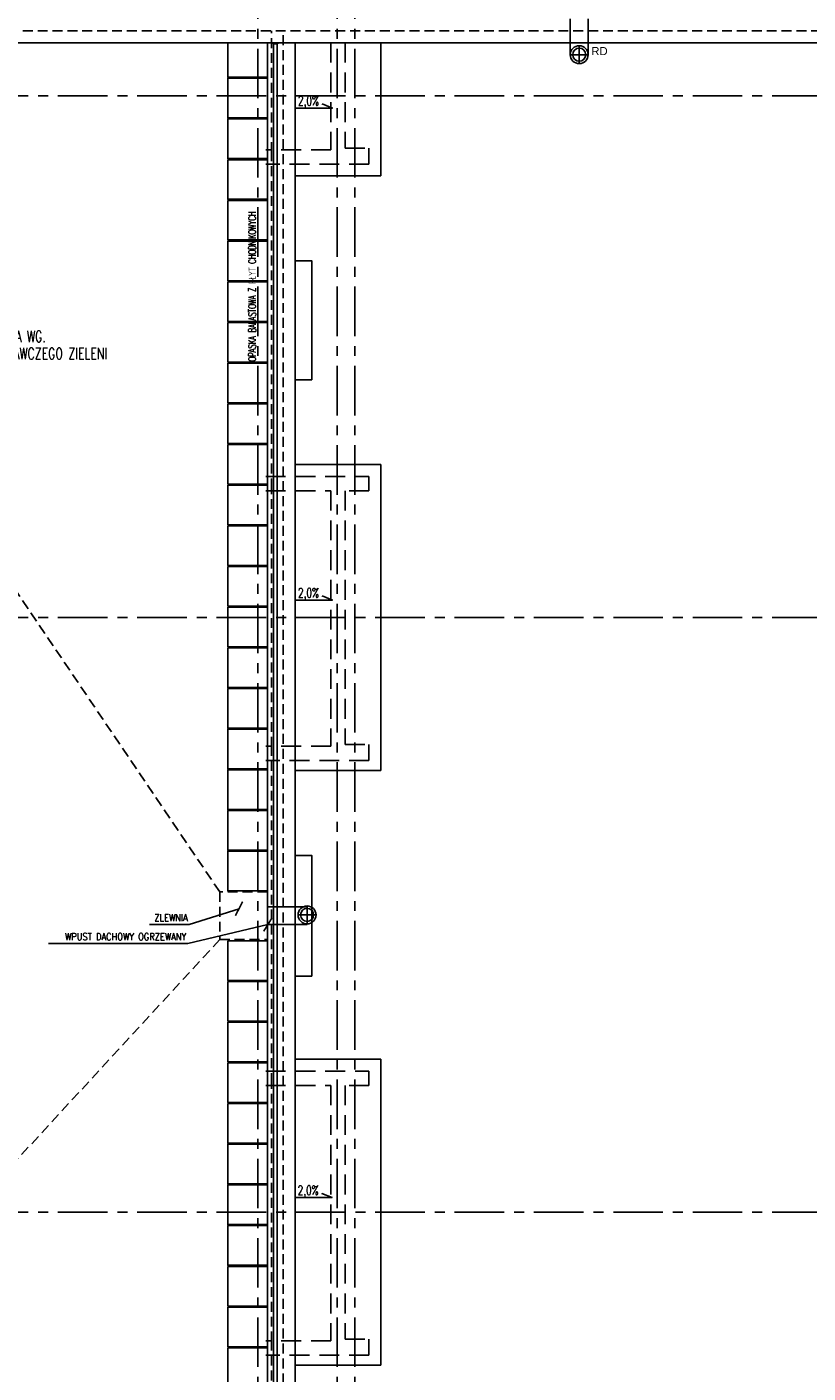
# Model space of a CAD drawing. Extents: x 41755 to 123924, y -112333 to 86187.
# Tile 30 of 256: x 105070 to 106054, y -98949 to -97251. Entities that reach past the tile are written whole.
import ezdxf
from ezdxf.enums import TextEntityAlignment as Align

# ---------------------------------------------------------------- set-up
doc = ezdxf.new("R2010")
doc.units = 0
doc.header["$LTSCALE"] = 50
doc.linetypes.add('CENTER', pattern=[2, 1.25, -0.25, 0.25, -0.25])
doc.linetypes.add('DASHED', pattern=[0.75, 0.5, -0.25])
doc.layers.get('0').update_dxf_attribs({"color": 101, "linetype": 'CONTINUOUS'})
for name, color, linetype in [('Ele-balustrada', 8, 'CONTINUOUS'), ('Ins-wod', 4, 'CONTINUOUS'), ('Opis-spadki', 61, 'CONTINUOUS'), ('Os-osie glowne', 1, 'CENTER'), ('Pzt-chodniki-hatch', 252, 'CONTINUOUS'), ('Sch-opis', 51, 'CONTINUOUS'), ('W-idok', 8, 'CONTINUOUS'), ('W-idok pod', 5, 'DASHED'), ('W-izol-w', 144, 'CONTINUOUS'), ('W-widok-spadki', 61, 'CONTINUOUS')]:
    doc.layers.add(name, color=color, linetype=linetype)
doc.styles.add('ROMANS', font='romans', dxfattribs={"width": 0.85})
doc.styles.add('TYTUL2', font='ARIAL.TTF')
doc.dimstyles.new('CHMIELNA', dxfattribs={"dimscale": 3.5, "dimtxt": 4, "dimasz": 1.5, "dimexe": 3, "dimexo": 0, "dimgap": 1, "dimtad": 1, "dimdec": 1, "dimrnd": 0.5, "dimzin": 12, "dimdsep": 46, "dimtxsty": 'ROMANS', "dimblk": 'DIMTICK', "dimcen": 0.09, "dimse1": 1, "dimse2": 1, "dimclrd": 143, "dimclrt": 53, "dimadec": 0, "dimazin": 0, "dimtfac": 1, "dimtdec": 1, "dimtix": 1, "dimtmove": 2, "dimatfit": 2, "dimldrblk": 'ARCHTICK', "dimfxl": 0, "dimtolj": 1, "dimtzin": 0, "dimarcsym": 0})

# ---------------------------------------------------------------- blocks, each defined once
blk = doc.blocks.new('SPADKI')
at = {"ltscale": 25}
blk.add_lwpolyline([(0, 0), (0, -70), (-8, -50), (-8, -50)], dxfattribs=at)
at = {"ltscale": 25, "style": 'ROMANS', "width": 0.7}
blk.add_attdef('SP%', text='', height=18, rotation=90, dxfattribs=at).set_placement((-4.9, -24), align=Align.CENTER)
blk = doc.blocks.new('DIMTICK')
for p, q in [((-1, 0), (1, 0)), ((0, 1), (0, -1))]:
    blk.add_line(p, q)
at = {"const_width": 0.141}
blk.add_lwpolyline([(0.71, 0.71), (-0.71, -0.71)], dxfattribs=at)
blk = doc.blocks.new('_sfkhmgkjm')
for points in [[(-3.5, 0), (-3.5, -0.5)], [(-3.5, 0), (3.5, 0), (3.5, 0)], [(3.5, 0), (3.5, -0.5)]]:
    blk.add_lwpolyline(points)
blk.add_lwpolyline([(3.5, -0.5, -0.284735), (-3.5, -0.5, -7)], format="xyb")
blk = doc.blocks.new('_kdjkgjksjhgkfhh')
for p, q in [((-11.2, 0), (11.2, 0)), ((0, 11.2), (0, -11.2))]:
    blk.add_line(p, q)
for radius in [11.3, 8.25]:
    blk.add_circle((0, 0), radius)

msp = doc.modelspace()

# ---------------------------------------------------------------- linework, layer by layer
at = {"layer": 'Ele-balustrada'}
for points in [[(105380.466, -99941.816), (105380.466, -97271.832)], [(105385.466, -99941.816), (105385.466, -97271.832)]]:
    msp.add_lwpolyline(points, dxfattribs=at)
at = {"layer": 'Os-osie glowne'}
for points in [[(105360.966, -102040.824), (105360.966, -96063.824)], [(105460.966, -102040.824), (105460.966, -96063.824)], [(105482.966, -102040.824), (105482.966, -96063.824)], [(99508.966, -97337.824), (111775.966, -97337.824)], [(99508.966, -97995.824), (111775.966, -97995.824)], [(99508.966, -98745.824), (111775.966, -98745.824)]]:
    msp.add_lwpolyline(points, dxfattribs=at)
at = {"layer": 'Pzt-chodniki-hatch'}
for points in [[(105322.966, -97270.824), (105322.966, -97314.314), (105372.966, -97314.314), (105372.966, -97270.824)], [(105322.966, -97315.624), (105322.966, -97365.624), (105372.966, -97365.624), (105372.966, -97315.624)], [(105322.966, -97366.934), (105322.966, -97416.934), (105372.966, -97416.934), (105372.966, -97366.934)], [(105322.966, -97418.244), (105322.966, -97468.244), (105372.966, -97468.244), (105372.966, -97418.244)], [(105322.966, -97469.554), (105322.966, -97519.554), (105372.966, -97519.554), (105372.966, -97469.554)], [(105322.966, -97520.864), (105322.966, -97570.864), (105372.966, -97570.864), (105372.966, -97520.864)], [(105322.966, -97572.174), (105322.966, -97622.174), (105372.966, -97622.174), (105372.966, -97572.174)], [(105322.966, -97623.484), (105322.966, -97673.484), (105372.966, -97673.484), (105372.966, -97623.484)], [(105322.966, -97674.794), (105322.966, -97724.794), (105372.966, -97724.794), (105372.966, -97674.794)], [(105322.966, -97726.104), (105322.966, -97776.104), (105372.966, -97776.104), (105372.966, -97726.104)], [(105322.966, -97777.414), (105322.966, -97827.414), (105372.966, -97827.414), (105372.966, -97777.414)], [(105322.966, -97828.724), (105322.966, -97878.724), (105372.966, -97878.724), (105372.966, -97828.724)], [(105322.966, -97880.034), (105322.966, -97930.034), (105372.966, -97930.034), (105372.966, -97880.034)], [(105322.966, -97931.344), (105322.966, -97981.344), (105372.966, -97981.344), (105372.966, -97931.344)], [(105322.966, -97982.654), (105322.966, -98032.654), (105372.966, -98032.654), (105372.966, -97982.654)], [(105322.966, -98033.964), (105322.966, -98083.964), (105372.966, -98083.964), (105372.966, -98033.964)], [(105322.966, -98085.274), (105322.966, -98135.274), (105372.966, -98135.274), (105372.966, -98085.274)], [(105322.966, -98136.584), (105322.966, -98186.584), (105372.966, -98186.584), (105372.966, -98136.584)], [(105322.966, -98187.894), (105322.966, -98237.894), (105372.966, -98237.894), (105372.966, -98187.894)], [(105322.966, -98239.204), (105322.966, -98289.204), (105372.966, -98289.204), (105372.966, -98239.204)], [(105322.966, -98290.514), (105322.966, -98340.514), (105372.966, -98340.514), (105372.966, -98290.514)], [(105322.966, -98403.304), (105322.966, -98453.304), (105372.966, -98453.304), (105372.966, -98403.304)], [(105322.966, -98454.644), (105322.966, -98504.644), (105372.966, -98504.644), (105372.966, -98454.644)], [(105322.966, -98505.984), (105322.966, -98555.984), (105372.966, -98555.984), (105372.966, -98505.984)], [(105322.966, -98557.324), (105322.966, -98607.324), (105372.966, -98607.324), (105372.966, -98557.324)], [(105322.966, -98608.664), (105322.966, -98658.664), (105372.966, -98658.664), (105372.966, -98608.664)], [(105322.966, -98660.004), (105322.966, -98710.004), (105372.966, -98710.004), (105372.966, -98660.004)], [(105322.966, -98711.344), (105322.966, -98761.344), (105372.966, -98761.344), (105372.966, -98711.344)], [(105322.966, -98762.684), (105322.966, -98812.684), (105372.966, -98812.684), (105372.966, -98762.684)], [(105322.966, -98814.024), (105322.966, -98864.024), (105372.966, -98864.024), (105372.966, -98814.024)], [(105322.966, -98865.364), (105322.966, -98915.364), (105372.966, -98915.364), (105372.966, -98865.364)], [(105322.966, -98916.704), (105322.966, -98966.704), (105372.966, -98966.704), (105372.966, -98916.704)]]:
    msp.add_lwpolyline(points, close=True, dxfattribs=at)
at = {"layer": 'W-idok', "linetype": 'DASHED', "ltscale": 0.5}
for p, q in [((105377.966, -97408.824), (105377.966, -97255.824)), ((105392.966, -97423.824), (105392.966, -97255.824)), ((105377.966, -97832.824), (105377.966, -97408.824)), ((105392.966, -97817.824), (105392.966, -97423.824)), ((105392.966, -98173.824), (105392.966, -97817.824)), ((105377.966, -98158.824), (105377.966, -97832.824)), ((105377.966, -98582.824), (105377.966, -98158.824)), ((105392.966, -98567.824), (105392.966, -98173.824)), ((105392.966, -98923.824), (105392.966, -98567.824)), ((105377.966, -98908.824), (105377.966, -98582.824)), ((105377.966, -99332.824), (105377.966, -98908.824)), ((105392.966, -99317.824), (105392.966, -98923.824))]:
    msp.add_line(p, q, dxfattribs=at)
msp.add_lwpolyline([(102443.466, -96585.824), (102582.966, -96585.824), (102582.966, -96485.824), (111545.966, -96485.824), (111545.966, -97255.824), (102443.466, -97255.824)], dxfattribs=at)
at = {"layer": 'W-idok'}
for points in [[(105754.716, -97285.824), (105754.716, -97240.824)], [(105777.216, -97285.824), (105777.216, -97240.824)], [(105422.966, -98360.574), (105372.966, -98360.574)], [(105422.966, -98383.074), (105372.966, -98383.074)]]:
    msp.add_lwpolyline(points, dxfattribs=at)
at = {"layer": 'W-idok pod', "linetype": 'Continuous'}
for p, q in [((105515.966, -97438.824), (105515.966, -97270.824)), ((105407.966, -97438.824), (105515.966, -97438.824)), ((105515.966, -97802.824), (105407.966, -97802.824)), ((105515.966, -98188.824), (105515.966, -97802.824)), ((105407.966, -98188.824), (105515.966, -98188.824)), ((105515.966, -98552.824), (105407.966, -98552.824)), ((105515.966, -98938.824), (105515.966, -98552.824)), ((105407.966, -98938.824), (105515.966, -98938.824))]:
    msp.add_line(p, q, dxfattribs=at)
at = {"layer": 'W-idok pod'}
for points in [[(105470.966, -97270.824), (105470.966, -97403.824), (105500.966, -97403.824), (105500.966, -97423.824), (105370.966, -97423.824)], [(105452.966, -97270.824), (105452.966, -97405.824), (105370.966, -97405.824)], [(105370.966, -97817.824), (105500.966, -97817.824), (105500.966, -97835.824), (105470.966, -97835.824), (105470.966, -98155.824), (105500.966, -98155.824), (105500.966, -98175.824), (105370.966, -98175.824)], [(105370.966, -97835.824), (105452.966, -97835.824), (105452.966, -98157.824), (105370.966, -98157.824)], [(105370.966, -98567.824), (105500.966, -98567.824), (105500.966, -98585.824), (105470.966, -98585.824), (105470.966, -98905.824), (105500.966, -98905.824), (105500.966, -98925.824), (105370.966, -98925.824)], [(105370.966, -98585.824), (105452.966, -98585.824), (105452.966, -98907.824), (105370.966, -98907.824)]]:
    msp.add_lwpolyline(points, dxfattribs=at)
at = {"layer": 'W-idok pod', "linetype": 'Continuous'}
for points in [[(105407.966, -97545.824), (105428.966, -97545.824), (105428.966, -97695.824), (105407.966, -97695.824)], [(105407.966, -98295.824), (105428.966, -98295.824), (105428.966, -98447.824), (105407.966, -98447.824)]]:
    msp.add_lwpolyline(points, dxfattribs=at)
at = {"layer": 'W-izol-w', "linetype": 'Continuous'}
for p, q in [((102443.466, -97270.824), (111410.966, -97270.824)), ((105372.966, -97403.824), (105372.966, -97270.824)), ((105407.966, -97802.824), (105407.966, -97270.824)), ((105372.966, -97837.824), (105372.966, -97403.824)), ((105407.966, -98552.824), (105407.966, -97802.824)), ((105372.966, -98153.824), (105372.966, -97837.824)), ((105372.966, -98587.824), (105372.966, -98153.824)), ((105407.966, -99302.824), (105407.966, -98552.824)), ((105372.966, -98903.824), (105372.966, -98587.824)), ((105372.966, -99337.824), (105372.966, -98903.824))]:
    msp.add_line(p, q, dxfattribs=at)
at = {"layer": 'W-widok-spadki', "linetype": 'DASHED', "ltscale": 0.5}
for points in [[(105312.966, -98341.824), (104827.966, -97624.824)], [(105312.966, -98401.824), (104650.966, -99120.824)]]:
    msp.add_lwpolyline(points, dxfattribs=at)
msp.add_lwpolyline([(105372.966, -98341.824), (105312.966, -98341.824), (105312.966, -98401.824), (105372.966, -98401.824)], close=True, dxfattribs=at)

# ---------------------------------------------------------------- block references
at = {"layer": 'Ele-balustrada', "xscale": -1, "rotation": 359.9999999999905}
msp.add_blockref('_sfkhmgkjm', (105382.966, -97270.824), dxfattribs=at)
at = {"layer": 'Ins-wod'}
for p in [(105765.966, -97285.824), (105422.966, -98370.824)]:
    msp.add_blockref('_kdjkgjksjhgkfhh', p, dxfattribs=at)
at = {"layer": 'Opis-spadki'}
ref = msp.add_blockref('SPADKI', (105408.784, -97353.128), dxfattribs=dict(at, xscale=-0.6604040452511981, yscale=0.6604040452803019, zscale=0.6604040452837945, rotation=89.99999999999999))
ref.add_attrib('SP%', '2,0%', dxfattribs={"layer": '0', "ltscale": 25, "height": 11.8873, "style": 'ROMANS', "width": 0.7}).set_placement((105424.665, -97349.894), align=Align.CENTER)
ref = msp.add_blockref('SPADKI', (105408.784, -97973.73), dxfattribs=dict(at, xscale=-0.6604040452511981, yscale=0.6604040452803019, zscale=0.6604040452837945, rotation=89.99999999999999))
ref.add_attrib('SP%', '2,0%', dxfattribs={"layer": '0', "ltscale": 25, "height": 11.8873, "style": 'ROMANS', "width": 0.7}).set_placement((105424.665, -97970.496), align=Align.CENTER)
ref = msp.add_blockref('SPADKI', (105408.375, -98727.235), dxfattribs=dict(at, xscale=-0.6604040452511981, yscale=0.6604040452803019, zscale=0.6604040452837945, rotation=89.99999999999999))
ref.add_attrib('SP%', '2,0%', dxfattribs={"layer": '0', "ltscale": 25, "height": 11.8873, "style": 'ROMANS', "width": 0.7}).set_placement((105424.256, -98724.001), align=Align.CENTER)

# ---------------------------------------------------------------- texts
at = {"layer": 'Ins-wod', "insert": (105781.201, -97276.195), "char_height": 10.2123, "width": 1336.21749, "attachment_point": 1, "style": 'TYTUL2'}
msp.add_mtext('RD', dxfattribs=at)
at = {"layer": 'Sch-opis', "style": 'ROMANS', "width": 0.7}
msp.add_text('OPASKA BALASTOWA Z PŁYT CHODNIKOWYCH', height=9, rotation=90, dxfattribs=at).set_placement((105358.278, -97672.781))
for s, p in [('ZIELEŃ URZĄDZONA WG.', (104931.205, -97648.379)), ('PROJEKTU WYKONAWCZEGO ZIELENI', (104931.205, -97669.928))]:
    msp.add_text(s, height=14.4, dxfattribs=at).set_placement(p)
at = {"layer": 'Sch-opis', "char_height": 9, "width": 203.76147, "attachment_point": 3, "style": 'ROMANS'}
for s, insert in [('ZLEWNIA', (105272.506, -98369.835)), ('ZLEWNIA', (105272.506, -98369.835)), ('WPUST DACHOWY OGRZEWANY', (105270.68, -98393.63))]:
    msp.add_mtext(s, dxfattribs=dict(at, insert=insert))

# ---------------------------------------------------------------- leaders
at = {"layer": 'Sch-opis'}
for points in [[(105337.201, -98362.927), (105274.513, -98382.903), (105224.228, -98382.903)], [(105337.201, -98362.927), (105274.513, -98382.903), (105224.228, -98382.903)], [(105373.486, -98383.074), (105272.687, -98406.697), (105097.106, -98406.697)]]:
    msp.add_leader(points, dimstyle='CHMIELNA', override={"dimasz": 4, "dimgap": 1, "dimtad": 0}, dxfattribs=at)

doc.saveas('drawing.dxf')
